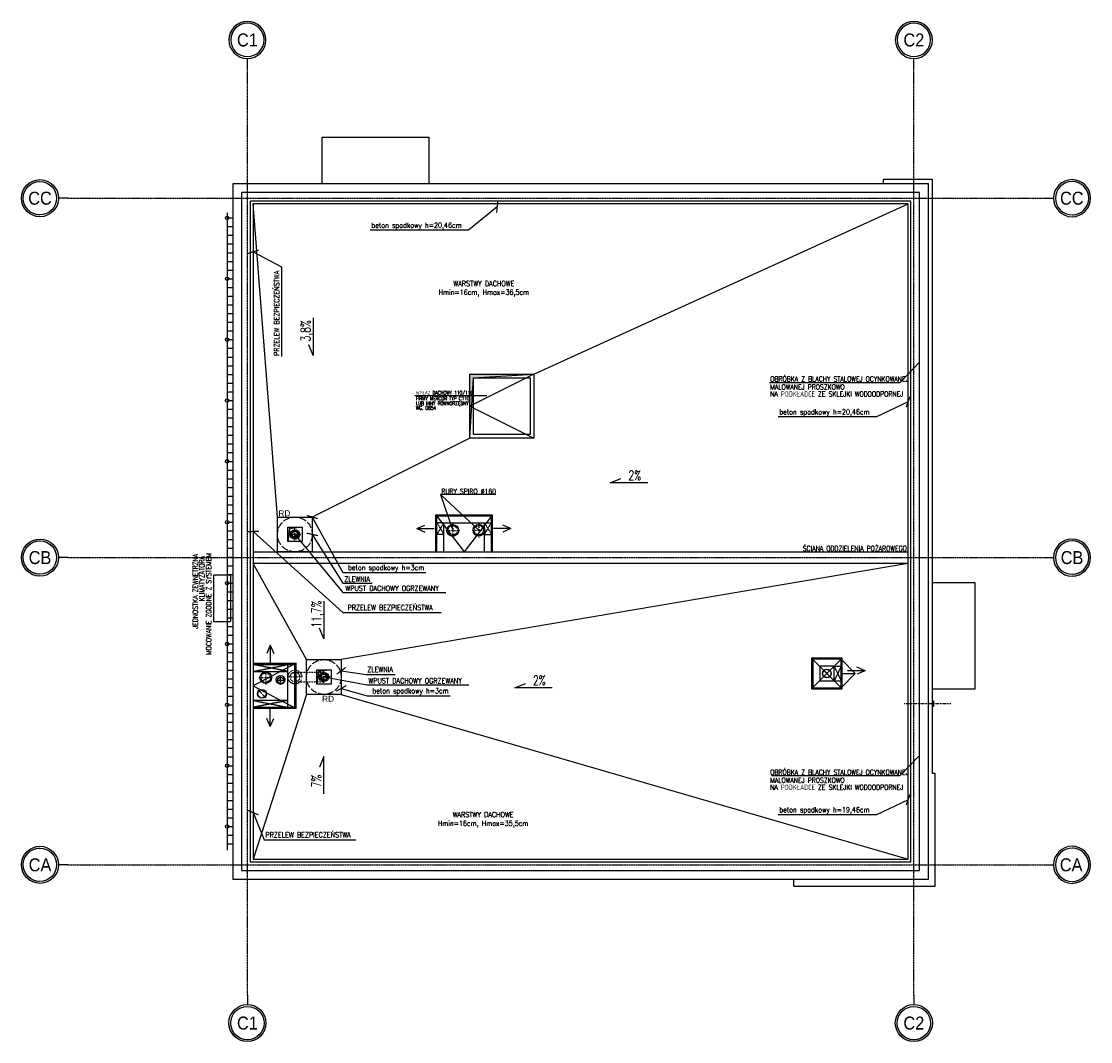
# Model space of a CAD drawing. Extents: x -7228 to 74941, y -112898 to 85621.
# Tile 1 of 256: x 50544 to 52389, y -112898 to -111138. Entities that reach past the tile are written whole.
import ezdxf
from ezdxf.enums import TextEntityAlignment as Align

# ---------------------------------------------------------------- set-up
doc = ezdxf.new("R2010")
doc.units = 0
for name, pattern in [('ACAD_ISO02W100', [15, 12, -3]), ('ACAD_ISO10W100', [18.5, 12, -3, 0.5, -3]), ('CENTER', [2, 1.25, -0.25, 0.25, -0.25]), ('DASHED', [0.75, 0.5, -0.25]), ('DASHED2', [0.375, 0.25, -0.125])]:
    doc.linetypes.add(name, pattern=pattern)
doc.layers.get('0').update_dxf_attribs({"color": 101, "linetype": 'CONTINUOUS'})
for name, color, linetype in [('Fas-metal-widok', 8, 'CONTINUOUS'), ('Ins-kan', 54, 'CONTINUOUS'), ('ins-kan-deszcz', 132, 'CONTINUOUS'), ('Ins-went', 141, 'CONTINUOUS'), ('Ins-wod', 4, 'CONTINUOUS'), ('Ins-wod-opis', 155, 'CONTINUOUS'), ('Opis-spadki', 61, 'CONTINUOUS'), ('Os-osie', 14, 'CENTER'), ('Os-osie glowne', 1, 'CENTER'), ('Os-osie-opis', 16, 'CONTINUOUS'), ('Sch-opis', 51, 'CONTINUOUS'), ('W-idok', 8, 'CONTINUOUS'), ('W-idok pod', 5, 'DASHED'), ('W-izol-w', 144, 'CONTINUOUS'), ('W-otwor-strop', 1, 'CONTINUOUS'), ('W-widok-spadki', 61, 'CONTINUOUS')]:
    doc.layers.add(name, color=color, linetype=linetype)
doc.styles.add('dwg_opis duży', font='ARIAL.TTF', dxfattribs={"width": 0.9})
doc.styles.add('ROMANS', font='romans', dxfattribs={"width": 0.85})
doc.styles.add('TYTUL2', font='ARIAL.TTF')
doc.dimstyles.new('CHMIELNA', dxfattribs={"dimscale": 3.5, "dimtxt": 4, "dimasz": 1.5, "dimexe": 3, "dimexo": 0, "dimgap": 1, "dimtad": 1, "dimdec": 1, "dimrnd": 0.5, "dimzin": 12, "dimdsep": 46, "dimtxsty": 'ROMANS', "dimblk": 'DIMTICK', "dimcen": 0.09, "dimse1": 1, "dimse2": 1, "dimclrd": 143, "dimclrt": 53, "dimadec": 0, "dimazin": 0, "dimtfac": 1, "dimtdec": 1, "dimtix": 1, "dimtmove": 2, "dimatfit": 2, "dimldrblk": 'ARCHTICK', "dimfxl": 0, "dimtolj": 1, "dimtzin": 0, "dimarcsym": 0})

# ---------------------------------------------------------------- blocks, each defined once
blk = doc.blocks.new('_kgjdskfgjkfh')
at = {"linetype": 'ACAD_ISO10W100'}
for p, q in [((10, 0), (-10, 0)), ((0, 10), (0, -10))]:
    blk.add_line(p, q, dxfattribs=at)
at = {"linetype": 'Continuous', "ltscale": 7}
for p, q in [((-8, 0), (-5, 0)), ((-7.6, 2.5), (-4.8, 1.5)), ((-6.5, 4.7), (-4, 2.9)), ((-4.7, 6.5), (-2.9, 4)), ((-2.5, 7.6), (-1.5, 4.8)), ((0, 8), (0, 5)), ((2.5, 7.6), (1.5, 4.8)), ((4.7, 6.5), (2.9, 4)), ((6.5, 4.7), (4, 2.9)), ((7.6, 2.5), (4.8, 1.5)), ((8, 0), (5, 0)), ((-7.6, -2.5), (-4.8, -1.5)), ((-6.5, -4.7), (-4, -2.9)), ((-4.7, -6.5), (-2.9, -4)), ((-2.5, -7.6), (-1.5, -4.8)), ((0, -8), (0, -5)), ((2.5, -7.6), (1.5, -4.8)), ((4.7, -6.5), (2.9, -4)), ((6.5, -4.7), (4, -2.9)), ((7.6, -2.5), (4.8, -1.5))]:
    blk.add_line(p, q, dxfattribs=at)
at = {"linetype": 'ACAD_ISO02W100'}
blk.add_circle((0, 0), 30, dxfattribs=at)
at = {"linetype": 'Continuous', "ltscale": 7}
for radius in [8, 5]:
    blk.add_circle((0, 0), radius, dxfattribs=at)
blk = doc.blocks.new('_STRZAŁKA_WENT')
for q in [(-6, -14), (0, -30.2), (6, -14)]:
    blk.add_line((0, 0), q)
blk = doc.blocks.new('_opis_osi')
blk.add_hatch(color=256).paths.add_polyline_path([(32, -32), (28.8, -32, -1), (-28.8, -32), (-32, -32, 1)])
for radius in [32, 28.8]:
    blk.add_circle((0, -32), radius)
at = {"style": 'dwg_opis duży', "width": 0.9}
blk.add_attdef('AXNAMEV', text='', height=22.4, rotation=90, dxfattribs=at).set_placement((0, -32), align=Align.MIDDLE_CENTER)
blk = doc.blocks.new('_opis_osi_liczbowy')
blk.add_hatch(color=256).paths.add_polyline_path([(32, 32), (32, 28.8, -1), (32, -28.8), (32, -32, 1)])
for radius in [32, 28.8]:
    blk.add_circle((32, 0), radius)
at = {"style": 'dwg_opis duży', "width": 0.9}
blk.add_attdef('AXNAMEH', text='', height=22.4, rotation=90, dxfattribs=at).set_placement((32, 0), align=Align.MIDDLE_CENTER)
blk = doc.blocks.new('DIMTICK')
for p, q in [((-1, 0), (1, 0)), ((0, 1), (0, -1))]:
    blk.add_line(p, q)
at = {"const_width": 0.141}
blk.add_lwpolyline([(0.71, 0.71), (-0.71, -0.71)], dxfattribs=at)
blk = doc.blocks.new('SPADKI')
at = {"ltscale": 25}
blk.add_lwpolyline([(0, 0), (0, -70), (-8, -50), (-8, -50)], dxfattribs=at)
at = {"ltscale": 25, "style": 'ROMANS', "width": 0.7}
blk.add_attdef('SP%', text='', height=18, rotation=90, dxfattribs=at).set_placement((-4.9, -24), align=Align.CENTER)
blk = doc.blocks.new('_VSKJHKLFJH')
for p, q in [((0, 0), (0, -444)), ((0, -9), (10, -9)), ((0, -24), (10, -24)), ((0, -39), (10, -39)), ((0, -54), (10, -54)), ((0, -69), (10, -69)), ((0, -84), (10, -84)), ((0, -99), (10, -99)), ((0, -114), (10, -114)), ((0, -129), (10, -129)), ((0, -144), (10, -144)), ((0, -159), (10, -159)), ((0, -174), (10, -174)), ((0, -189), (10, -189)), ((0, -204), (10, -204)), ((0, -219), (10, -219)), ((0, -234), (10, -234)), ((0, -249), (10, -249)), ((0, -264), (10, -264)), ((0, -279), (10, -279)), ((0, -294), (10, -294)), ((0, -309), (10, -309)), ((0, -324), (10, -324)), ((0, -339), (10, -339)), ((0, -354), (10, -354)), ((0, -369), (10, -369)), ((0, -384), (10, -384)), ((0, -399), (10, -399)), ((0, -414), (10, -414)), ((0, -420), (0, -864)), ((0, -429), (10, -429)), ((0, -429), (10, -429)), ((0, -444), (10, -444)), ((0, -459), (10, -459)), ((0, -474), (10, -474)), ((0, -489), (10, -489)), ((0, -504), (10, -504)), ((0, -519), (10, -519)), ((0, -534), (10, -534)), ((0, -549), (10, -549)), ((0, -564), (10, -564)), ((0, -579), (10, -579)), ((0, -594), (10, -594)), ((0, -609), (10, -609)), ((0, -624), (10, -624)), ((0, -639), (10, -639)), ((0, -654), (10, -654)), ((0, -669), (10, -669)), ((0, -684), (10, -684)), ((0, -699), (10, -699)), ((0, -714), (10, -714)), ((0, -729), (10, -729)), ((0, -744), (10, -744)), ((0, -759), (10, -759)), ((0, -774), (10, -774)), ((0, -789), (10, -789)), ((0, -804), (10, -804)), ((0, -819), (10, -819)), ((0, -834), (10, -834)), ((0, -840), (0, -1100)), ((0, -849), (10, -849)), ((0, -849), (10, -849)), ((0, -864), (10, -864)), ((0, -879), (10, -879)), ((0, -894), (10, -894)), ((0, -909), (10, -909)), ((0, -924), (10, -924)), ((0, -939), (10, -939)), ((0, -954), (10, -954)), ((0, -969), (10, -969)), ((0, -984), (10, -984)), ((0, -999), (10, -999)), ((0, -1014), (10, -1014)), ((0, -1029), (10, -1029)), ((0, -1044), (10, -1044)), ((0, -1059), (10, -1059)), ((0, -1074), (10, -1074)), ((0, -1089), (10, -1089))]:
    blk.add_line(p, q)
for centre in [(0, -9), (0, -114), (0, -219), (0, -324), (0, -429), (0, -534), (0, -639), (0, -744), (0, -849), (0, -954), (0, -1059)]:
    blk.add_circle(centre, 3)

msp = doc.modelspace()

# ---------------------------------------------------------------- hatches: boundary and pattern name
at = {"layer": 'W-otwor-strop', "linetype": 'Continuous'}
for points in [[(51317.547, -111746.844), (51317.547, -111856.844), (51323.547, -111752.844), (51427.547, -111746.844)], [(51028.094, -112010.589), (51006.094, -112013.589), (51003.094, -112035.589), (51003.094, -112010.589)], [(51078.094, -112256.589), (51056.094, -112259.589), (51053.094, -112281.589), (51053.094, -112256.589)]]:
    msp.add_hatch(color=256, dxfattribs=at).paths.add_polyline_path(points)

# ---------------------------------------------------------------- linework, layer by layer
at = {"layer": 'Ins-kan', "ltscale": 5}
for p, q in [((50990.907, -112282.466), (50990.907, -112267.466)), ((50998.407, -112274.966), (50983.407, -112274.966))]:
    msp.add_line(p, q, dxfattribs=at)
at = {"layer": 'Ins-kan'}
msp.add_circle((50990.907, -112274.966), 5.5, dxfattribs=at)
at = {"layer": 'ins-kan-deszcz', "linetype": 'DASHED2', "ltscale": 0.3}
for p, q in [((51015.547, -112280.35), (51015.547, -112257.85)), ((51004.297, -112269.1), (51026.797, -112269.1)), ((51004.297, -112269.1), (51026.797, -112269.1)), ((51054.297, -112269.1), (51076.797, -112269.1))]:
    msp.add_line(p, q, dxfattribs=at)
for points in [[(51015.547, -112260.85), (51065.547, -112260.85)], [(51015.547, -112277.35), (51065.547, -112277.35)]]:
    msp.add_lwpolyline(points, dxfattribs=at)
for radius in [12, 8.25]:
    msp.add_circle((51015.547, -112269.1), radius, dxfattribs=at)
at = {"layer": 'Ins-went', "linetype": 'DASHED2', "ltscale": 0.3}
for p, q in [((51287.807, -112003.957), (51287.807, -112028.51)), ((51332.845, -112003.679), (51332.845, -112028.232)), ((51275.531, -112016.234), (51300.084, -112016.234)), ((51320.569, -112015.955), (51345.121, -112015.955)), ((50965.12, -112257.847), (50965.12, -112282.4)), ((51940.619, -112270.171), (51926.476, -112256.029)), ((50952.844, -112270.123), (50977.397, -112270.123)), ((50965.803, -112305.171), (50951.661, -112291.029))]:
    msp.add_line(p, q, dxfattribs=at)
at = {"layer": 'Ins-went', "linetype": 'CENTER', "ltscale": 0.3}
for p, q in [((50875.006, -112093.374), (50875.006, -112173.374)), ((50905.006, -112093.374), (50875.006, -112093.374)), ((50905.006, -112173.374), (50905.006, -112093.374)), ((50875.006, -112173.374), (50905.006, -112173.374))]:
    msp.add_line(p, q, dxfattribs=at)
at = {"layer": 'Ins-went', "linetype": 'DASHED2', "ltscale": 0.3}
for centre, radius in [((51287.807, -112016.234), 10), ((51287.807, -112016.234), 8), ((51332.845, -112015.955), 10), ((51332.845, -112015.955), 8), ((50965.12, -112270.123), 8), ((51933.547, -112263.1), 7), ((50958.732, -112298.1), 7)]:
    msp.add_circle(centre, radius, dxfattribs=at)
at = {"layer": 'Ins-went', "ltscale": 0.3}
msp.add_circle((50965.12, -112270.123), 10, dxfattribs=at)
at = {"layer": 'Os-osie', "ltscale": 0.2}
msp.add_lwpolyline([(52066.709, -112315.1), (52147.531, -112315.1)], dxfattribs=at)
at = {"layer": 'Os-osie glowne'}
for points in [[(50933.547, -112818.1), (50933.547, -111218.1)], [(52083.547, -112818.1), (52083.547, -111218.1)], [(50623.547, -111443.1), (52308.547, -111443.1)], [(50623.547, -112063.1), (52308.547, -112063.1)], [(50623.547, -112593.1), (52308.547, -112593.1)]]:
    msp.add_lwpolyline(points, dxfattribs=at)
at = {"layer": 'Os-osie-opis'}
for points in [[(50933.547, -111218.1), (50933.547, -111202.1)], [(52083.547, -111218.1), (52083.547, -111202.1)], [(50623.547, -111443.1), (50607.547, -111443.1)], [(52308.547, -111443.1), (52324.547, -111443.1)], [(50623.547, -112063.1), (50607.547, -112063.1)], [(52308.547, -112063.1), (52324.547, -112063.1)], [(50623.547, -112593.1), (50607.547, -112593.1)], [(52308.547, -112593.1), (52324.547, -112593.1)], [(50933.547, -112818.1), (50933.547, -112834.1)], [(52083.547, -112818.1), (52083.547, -112834.1)]]:
    msp.add_lwpolyline(points, dxfattribs=at)
at = {"layer": 'Sch-opis'}
for points in [[(51834.491, -111760.792), (52059.768, -111760.792), (52093.547, -111725.871)], [(51222.563, -111783.39), (51346.419, -111783.39), (51346.419, -111783.39)], [(51362.055, -111954.295), (51266.862, -111954.295), (51332.845, -112015.955)], [(51266.862, -111954.295), (51287.807, -112016.234)], [(51837.795, -112439.241), (52059.768, -112439.241), (52093.547, -112404.32)]]:
    msp.add_lwpolyline(points, dxfattribs=at)
at = {"layer": 'W-idok', "linetype": 'DASHED', "ltscale": 0.5}
for p, q in [((51260.547, -111991.1), (51354.547, -111991.1)), ((51272.547, -112003.1), (51342.547, -112003.1)), ((50943.547, -112247.528), (51015.547, -112247.528)), ((50943.547, -112259.528), (51003.547, -112259.528)), ((51003.547, -112309.528), (50943.547, -112309.528)), ((51015.547, -112321.528), (50943.547, -112321.528))]:
    msp.add_line(p, q, dxfattribs=at)
at = {"layer": 'W-idok'}
for p, q in [((50943.547, -112053.1), (52073.547, -112053.1)), ((52073.547, -112073.1), (50943.547, -112073.1))]:
    msp.add_line(p, q, dxfattribs=at)
msp.add_lwpolyline([(51427.547, -111746.844), (51317.547, -111801.844), (51427.547, -111856.844)], dxfattribs=at)
msp.add_lwpolyline([(51421.547, -111752.844), (51421.547, -111850.844), (51323.547, -111850.844), (51323.547, -111752.844)], close=True, dxfattribs=at)
at = {"layer": 'W-idok', "linetype": 'DASHED', "ltscale": 0.5}
for points in [[(51260.547, -112053.1), (51260.547, -111991.1)], [(51354.547, -112053.1), (51354.547, -111991.1)], [(51272.547, -112003.1), (51260.547, -112003.1)], [(51272.547, -112003.1), (51260.547, -112023.1)], [(51260.547, -112003.1), (51272.547, -112023.1)], [(51272.547, -112053.1), (51272.547, -112003.1)], [(51342.547, -112053.1), (51342.547, -112003.1)], [(51342.547, -112003.1), (51354.547, -112003.1)], [(51342.547, -112003.1), (51354.547, -112023.1)], [(51342.547, -112023.1), (51354.547, -112003.1)], [(51272.547, -112023.1), (51260.547, -112023.1)], [(51342.547, -112023.1), (51354.547, -112023.1)], [(51003.547, -112259.528), (50943.547, -112247.528)], [(50943.547, -112259.528), (51003.547, -112247.528)], [(51003.547, -112321.528), (51003.547, -112247.528)], [(51015.547, -112321.528), (51015.547, -112247.528)], [(51946.047, -112250.6), (51958.047, -112250.6)], [(51958.047, -112250.6), (51946.047, -112275.6)], [(51946.047, -112250.6), (51958.047, -112275.6)], [(51946.047, -112275.6), (51958.047, -112275.6)], [(50943.547, -112309.528), (51003.547, -112321.528)], [(51003.547, -112309.528), (50943.547, -112321.528)]]:
    msp.add_lwpolyline(points, dxfattribs=at)
for points in [[(51909.047, -112238.6), (51909.047, -112287.6), (51958.047, -112287.6), (51958.047, -112238.6)], [(51921.047, -112250.6), (51921.047, -112275.6), (51946.047, -112275.6), (51946.047, -112250.6)]]:
    msp.add_lwpolyline(points, close=True, dxfattribs=at)
at = {"layer": 'W-idok pod', "linetype": 'DASHED', "ltscale": 0.5}
for points in [[(52093.547, -111433.1), (50923.547, -111433.1), (50923.547, -112603.1), (52093.547, -112603.1)], [(52078.547, -111448.1), (50938.547, -111448.1), (50938.547, -112588.1), (52078.547, -112588.1)]]:
    msp.add_lwpolyline(points, close=True, dxfattribs=at)
at = {"layer": 'W-izol-w', "linetype": 'Continuous'}
for p, q in [((51258.547, -111989.1), (51356.547, -111989.1)), ((50943.547, -112245.528), (51017.547, -112245.528)), ((51017.547, -112323.528), (50943.547, -112323.528))]:
    msp.add_line(p, q, dxfattribs=at)
for points in [[(51062.547, -111418.1), (51062.547, -111338.1), (51246.547, -111338.1), (51246.547, -111338.1), (51246.547, -111418.1)], [(51876.047, -112618.1), (51876.047, -112630.1), (52120.547, -112630.1), (52120.547, -112435.6), (52118.047, -112435.6), (52115.547, -112435.6), (52115.547, -111411.1), (52030.547, -111411.1), (52030.547, -111418.1)], [(51258.547, -112053.1), (51258.547, -111989.1)], [(51258.547, -111989.1), (51307.547, -112053.1)], [(51356.547, -111989.1), (51307.547, -112053.1)], [(51356.547, -112053.1), (51356.547, -111989.1)], [(52115.547, -112106.1), (52188.547, -112106.1), (52188.547, -112290.1), (52188.547, -112290.1), (52115.547, -112290.1)], [(51017.547, -112245.528), (50943.547, -112284.528)], [(51017.547, -112323.528), (51017.547, -112245.528)], [(51907.047, -112236.6), (51960.047, -112289.6)], [(51960.047, -112236.6), (51907.047, -112289.6)], [(50943.547, -112284.528), (51017.547, -112323.528)]]:
    msp.add_lwpolyline(points, dxfattribs=at)
for points in [[(52108.547, -111418.1), (50908.547, -111418.1), (50908.547, -112618.1), (52108.547, -112618.1)], [(52073.547, -111453.1), (50943.547, -111453.1), (50943.547, -112583.1), (52073.547, -112583.1)], [(51907.047, -112236.6), (51907.047, -112289.6), (51960.047, -112289.6), (51960.047, -112236.6)], [(52115.547, -112310.1), (52117.547, -112310.1), (52117.547, -112320.1), (52115.547, -112320.1)]]:
    msp.add_lwpolyline(points, close=True, dxfattribs=at)
at = {"layer": 'W-otwor-strop'}
msp.add_lwpolyline([(51427.547, -111746.844), (51427.547, -111856.844), (51317.547, -111856.844), (51317.547, -111746.844)], close=True, dxfattribs=at)
msp.add_lwpolyline([(51317.547, -111856.844), (51323.547, -111752.844), (51427.547, -111746.844)], dxfattribs=at)
at = {"layer": 'W-otwor-strop', "linetype": 'Continuous', "ltscale": 0.5}
for points in [[(51003.094, -112010.589), (51028.094, -112010.589), (51028.094, -112035.589), (51003.094, -112035.589)], [(51028.094, -112010.589), (51006.094, -112013.589), (51003.094, -112035.589), (51003.094, -112010.589)], [(51053.094, -112256.589), (51078.094, -112256.589), (51078.094, -112281.589), (51053.094, -112281.589)], [(51078.094, -112256.589), (51056.094, -112259.589), (51053.094, -112281.589), (51053.094, -112256.589)]]:
    msp.add_lwpolyline(points, close=True, dxfattribs=at)
at = {"layer": 'W-otwor-strop', "linetype": 'Continuous'}
for centre in [(51287.807, -112016.234), (51332.845, -112015.955)]:
    msp.add_circle(centre, 10, dxfattribs=at)
at = {"layer": 'W-otwor-strop', "linetype": 'Continuous', "ltscale": 0.5}
for centre, radius in [((50965.12, -112270.123), 10), ((50990.907, -112273.966), 7.5), ((51933.547, -112263.1), 7.5), ((50958.732, -112298.1), 7.5)]:
    msp.add_circle(centre, radius, dxfattribs=at)
at = {"layer": 'W-widok-spadki'}
for points in [[(50985.547, -111993.1), (50943.547, -111453.1)], [(51427.547, -111746.844), (52073.547, -111453.1)], [(51317.547, -111856.844), (51045.547, -111993.1)], [(51035.547, -112239.1), (50943.547, -112073.1)], [(52073.547, -112073.1), (51095.547, -112239.1)], [(51958.047, -112238.6), (51982.547, -112263.1), (51958.047, -112287.6)], [(51958.047, -112263.1), (51982.547, -112263.1)], [(51035.547, -112299.1), (50943.547, -112583.1)], [(51095.547, -112299.1), (52073.547, -112583.1)]]:
    msp.add_lwpolyline(points, dxfattribs=at)
for points in [[(50985.547, -111993.1), (51045.547, -111993.1), (51045.547, -112053.1), (50985.547, -112053.1)], [(51035.547, -112239.1), (51095.547, -112239.1), (51095.547, -112299.1), (51035.547, -112299.1)]]:
    msp.add_lwpolyline(points, close=True, dxfattribs=at)

# ---------------------------------------------------------------- block references
at = {"layer": 'Fas-metal-widok'}
msp.add_blockref('_VSKJHKLFJH', (50898.547, -111468.1), dxfattribs=at)
at = {"layer": 'Ins-went', "rotation": 90}
msp.add_blockref('_STRZAŁKA_WENT', (51225.751, -112013.1), dxfattribs=at)
at = {"layer": 'Ins-went', "xscale": -1}
for p, rotation in [((51388.334, -112013.1), 270), ((51999.433, -112258.267), 270), ((50973.047, -112354.766), 180)]:
    msp.add_blockref('_STRZAŁKA_WENT', p, dxfattribs=dict(at, rotation=rotation))
at = {"layer": 'Ins-went'}
msp.add_blockref('_STRZAŁKA_WENT', (50973.047, -112214.29), dxfattribs=at)
at = {"layer": 'Ins-wod', "rotation": 270}
for p in [(51015.547, -112023.1), (51065.547, -112269.1)]:
    msp.add_blockref('_kgjdskfgjkfh', p, dxfattribs=at)
at = {"layer": 'Opis-spadki', "xscale": 0.9245656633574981, "yscale": 0.924565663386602, "zscale": 0.9245656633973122}
for p, values in [((51046.819, -111649.75), {'SP%': '3,8%'}), ((51065.547, -112138.457), {'SP%': '11,7%'})]:
    msp.add_blockref('SPADKI', p, dxfattribs=at).add_auto_attribs(values)
at = {"layer": 'Opis-spadki', "xscale": 0.9245656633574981, "yscale": 0.924565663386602, "zscale": 0.9245656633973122, "rotation": 270}
for p in [(51624.222, -111934.128), (51459.486, -112287.819)]:
    msp.add_blockref('SPADKI', p, dxfattribs=at).add_auto_attribs({'SP%': '2%'})
at = {"layer": 'Opis-spadki'}
ref = msp.add_blockref('SPADKI', (51065.547, -112470.859), dxfattribs=dict(at, xscale=-0.9245656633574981, yscale=0.924565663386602, zscale=0.9245656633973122, rotation=180))
ref.add_attrib('SP%', '7%', dxfattribs={"layer": '0', "ltscale": 25, "height": 16.6422, "rotation": 90, "style": 'ROMANS', "width": 0.7}).set_placement((51061.02, -112448.625), align=Align.CENTER)
at = {"layer": 'Os-osie-opis'}
ref = msp.add_blockref('_opis_osi_liczbowy', (50933.547, -111202.1), dxfattribs=dict(at, xscale=-1, rotation=270))
ref.add_attrib('AXNAMEH', 'C1', dxfattribs={"layer": '0', "height": 22.4, "style": 'dwg_opis duży', "width": 0.9}).set_placement((50933.547, -111170.115), align=Align.MIDDLE_CENTER)
ref = msp.add_blockref('_opis_osi_liczbowy', (52083.547, -111202.1), dxfattribs=dict(at, xscale=-1, rotation=270))
ref.add_attrib('AXNAMEH', 'C2', dxfattribs={"layer": '0', "height": 22.4, "style": 'dwg_opis duży', "width": 0.9}).set_placement((52083.547, -111170.115), align=Align.MIDDLE_CENTER)
ref = msp.add_blockref('_opis_osi', (50607.547, -111443.1), dxfattribs=dict(at, rotation=270))
ref.add_attrib('AXNAMEV', 'CC', dxfattribs={"layer": '0', "height": 22.4, "style": 'dwg_opis duży', "width": 0.9}).set_placement((50575.712, -111443.1), align=Align.MIDDLE_CENTER)
ref = msp.add_blockref('_opis_osi', (52324.547, -111443.1), dxfattribs=dict(at, xscale=-1, rotation=90))
ref.add_attrib('AXNAMEV', 'CC', dxfattribs={"layer": '0', "height": 22.4, "style": 'dwg_opis duży', "width": 0.9}).set_placement((52356.094, -111443.1), align=Align.MIDDLE_CENTER)
ref = msp.add_blockref('_opis_osi', (50607.547, -112063.1), dxfattribs=dict(at, rotation=270))
ref.add_attrib('AXNAMEV', 'CB', dxfattribs={"layer": '0', "height": 22.4, "style": 'dwg_opis duży', "width": 0.9}).set_placement((50575.712, -112063.1), align=Align.MIDDLE_CENTER)
ref = msp.add_blockref('_opis_osi', (52324.547, -112063.1), dxfattribs=dict(at, xscale=-1, rotation=90))
ref.add_attrib('AXNAMEV', 'CB', dxfattribs={"layer": '0', "height": 22.4, "style": 'dwg_opis duży', "width": 0.9}).set_placement((52356.479, -112063.1), align=Align.MIDDLE_CENTER)
ref = msp.add_blockref('_opis_osi', (50607.547, -112593.1), dxfattribs=dict(at, rotation=270))
ref.add_attrib('AXNAMEV', 'CA', dxfattribs={"layer": '0', "height": 22.4, "style": 'dwg_opis duży', "width": 0.9}).set_placement((50575.712, -112593.1), align=Align.MIDDLE_CENTER)
ref = msp.add_blockref('_opis_osi', (52324.547, -112593.1), dxfattribs=dict(at, xscale=-1, rotation=90))
ref.add_attrib('AXNAMEV', 'CA', dxfattribs={"layer": '0', "height": 22.4, "style": 'dwg_opis duży', "width": 0.9}).set_placement((52354.98, -112593.1), align=Align.MIDDLE_CENTER)
at = {"layer": 'Os-osie-opis', "rotation": 270}
for p, values in [((50933.547, -112834.1), {'AXNAMEH': 'C1'}), ((52083.547, -112834.1), {'AXNAMEH': 'C2'})]:
    msp.add_blockref('_opis_osi_liczbowy', p, dxfattribs=at).add_auto_attribs(values)

# ---------------------------------------------------------------- texts
at = {"layer": 'Ins-went', "style": 'ROMANS', "width": 0.7}
for s, p in [('JEDNOSTKA ZEWNĘTRZNA', (50848.108, -112186.137, 0)), ('KLIMATYZATORA', (50859.414, -112138.737, 0)), ('MOCOWANIE ZGODNE Z SYSTEMEM', (50871.277, -112231.137, 0))]:
    msp.add_text(s, height=9, rotation=90, dxfattribs=at).set_placement(p)
at = {"layer": 'Ins-wod-opis', "char_height": 10.2123, "width": 1336.21749, "attachment_point": 1, "style": 'TYTUL2'}
for insert in [(50987.068, -111981.493), (51062.502, -112301.583)]:
    msp.add_mtext('RD', dxfattribs=dict(at, insert=insert))
at = {"layer": 'Sch-opis', "style": 'ROMANS', "width": 0.7}
for s, height, p in [('OBRÓBKA Z BLACHY STALOWEJ OCYNKOWANEJ', 9, (51835.7, -111759.558)), ('MALOWANEJ PROSZKOWO', 9, (51835.7, -111773.341)), ('WYŁAZ DACHOWY 110/110', 6.3, (51224.306, -111781.945)), ('FIRMY MERCOR TYP C110', 6.3, (51224.306, -111791.788)), ('NA PODKŁADCE ZE SKLEJKI WODOODPORNEJ', 9, (51835.7, -111785.396)), ('WG. D854', 6.3, (51224.306, -111808.12)), ('LUB INNY RÓWNORZĘDNY', 6.3, (51224.306, -111800.179)), ('RURY SPIRO %%C160', 9, (51268.072, -111953.355)), ('ŚCIANA ODDZIELENIA POŻAROWEGO', 9, (51891.862, -112051.866)), ('OBRÓBKA Z BLACHY STALOWEJ OCYNKOWANEJ', 9, (51835.7, -112438.007)), ('MALOWANEJ PROSZKOWO', 9, (51835.7, -112451.789)), ('NA PODKŁADCE ZE SKLEJKI WODOODPORNEJ', 9, (51835.7, -112463.844))]:
    msp.add_text(s, height=height, dxfattribs=at).set_placement(p)
at = {"layer": 'Sch-opis', "char_height": 9, "width": 203.76147, "style": 'ROMANS'}
for s, insert, attachment_point in [('beton spadkowy h=20,46cm', (51147.578, -111485.33), 1), ('\\pxqc;WARSTWY DACHOWE\\PHmin=16cm, Hmax=36,5cm', (51443.531, -111585.831), 3), ('beton spadkowy h=20,46cm', (51851.443, -111807.3), 1), ('beton spadkowy h=3cm', (51238.734, -112075.811), 3), ('ZLEWNIA', (51100.819, -112095.86), 1), ('WPUST DACHOWY OGRZEWANY', (51102.645, -112111.641), 1), ('PRZELEW BEZPIECZEŃSTWA', (51106.361, -112144.822), 1), ('ZLEWNIA', (51140.487, -112251.531), 1), ('WPUST DACHOWY OGRZEWANY', (51142.313, -112271.062), 1), ('beton spadkowy h=3cm', (51280.811, -112288.31), 3), ('\\pxqc;WARSTWY DACHOWE\\PHmin=16cm, Hmax=35,5cm', (51442.175, -112502.02), 3), ('beton spadkowy h=19,46cm', (51851.443, -112493.605), 1), ('PRZELEW BEZPIECZEŃSTWA', (50964.713, -112536.906), 1)]:
    msp.add_mtext(s, dxfattribs=dict(at, insert=insert, attachment_point=attachment_point))
at = {"layer": 'Sch-opis', "insert": (50979.546, -111715.347), "char_height": 9, "width": 203.76147, "attachment_point": 1, "rotation": 90, "style": 'ROMANS'}
msp.add_mtext('PRZELEW BEZPIECZEŃSTWA', dxfattribs=at)

# ---------------------------------------------------------------- leaders
at = {"layer": 'Sch-opis'}
for points in [[(51364.655, -111458.1), (51315.162, -111498.397), (51145.57, -111498.397)], [(50943.547, -111535.6), (50992.613, -111561.77), (50992.613, -111716.232)], [(52073.547, -111794.544), (52019.027, -111820.367), (51849.436, -111820.367)], [(51045.547, -111993.1), (51098.229, -112088.878), (51241.426, -112088.878)], [(50943.547, -112018.1), (51098.229, -112157.89), (51267.82, -112157.89)], [(51015.547, -112023.1), (51098.229, -112123.075), (51276.219, -112123.075)], [(51045.547, -112023.1), (51098.229, -112107.295), (51149.097, -112107.295)], [(51095.547, -112258.313), (51138.48, -112264.598), (51188.765, -112264.598)], [(51065.547, -112269.1), (51140.306, -112282.363), (51315.887, -112282.363)], [(51095.547, -112288.707), (51140.306, -112301.377), (51283.502, -112301.377)], [(52073.547, -112480.849), (52019.027, -112506.673), (51849.436, -112506.673)], [(50943.547, -112503.1), (50962.53, -112549.974), (51120.924, -112549.974)]]:
    msp.add_leader(points, dimstyle='CHMIELNA', override={"dimasz": 4, "dimgap": 1, "dimtad": 0}, dxfattribs=at)

doc.saveas('drawing.dxf')
